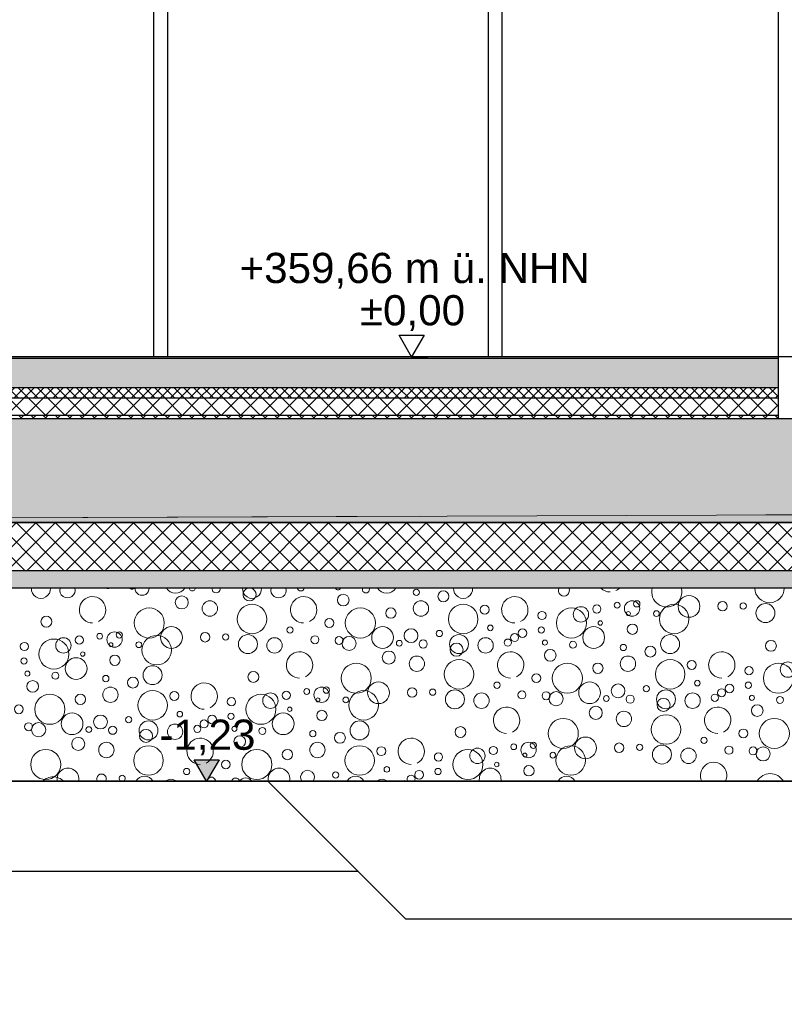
# Model space of a CAD drawing. Header units: metres. Extents: x -12 to 62.3, y -22.2 to 2.8.
# Tile 13 of 214: x 5.1 to 7.3, y -12.1 to -9.2. Entities that reach past the tile are written whole.
import ezdxf

# ---------------------------------------------------------------- set-up
doc = ezdxf.new("R2010")
doc.units = ezdxf.units.M
doc.header["$LTSCALE"] = 20
doc.header["$MEASUREMENT"] = 0
doc.linetypes.add('Strichlinie', pattern=[0.2, 0.15, -0.05])
doc.linetypes.add('Strichlinie_ lang', pattern=[0.529167, 0.3175, -0.211667])
doc.layers.get('0').update_dxf_attribs({"color": 8, "lineweight": 9})
doc.layers.get('Defpoints').update_dxf_attribs({"color": 8, "lineweight": 9})
for name, color, linetype in [('EG__..___A_____ZEICHNEN', 8, 'Continuous'), ('Neubau__ GHIW - druckfeste Dämmung u BP', 8, 'Continuous'), ('Neubau_A - Bodenaustausch', 8, 'Continuous'), ('Neubau_A - Sauberkeitsschicht', 8, 'Continuous'), ('Neubau_A-Bodenplatte', 8, 'Continuous'), ('Neubau_A-TB Wände', 8, 'Continuous'), ('Neubau_B-Bodenaufbau', 8, 'Continuous'), ('Neubau_T-Bemaßung', 8, 'Continuous')]:
    doc.layers.add(name, color=color, linetype=linetype)
doc.layers.add('S-Linien _ Schraffuren.2D', color=8, linetype='Continuous', lineweight=9)
doc.styles.add('ERSTELLTER_STIL_2', font='arial.ttf')
doc.dimstyles.new('ERSTELLTER_STIL__1', dxfattribs={"dimtxt": 0.0875, "dimasz": 0.059375, "dimexe": 0.18, "dimexo": 0.0625, "dimgap": 0, "dimtad": 1, "dimzin": 0, "dimdsep": 46, "dimtxsty": 'ERSTELLTER_STIL_2', "dimblk": 'ARROWHEAD_6', "dimblk1": 'ARROWHEAD_6', "dimblk2": 'ARROWHEAD_6', "dimcen": 0.09, "dimclrd": 7, "dimclre": 7, "dimclrt": 7, "dimazin": 0, "dimtfac": 1, "dimtdec": 4, "dimtmove": 0, "dimatfit": 3, "dimfxl": 1, "dimtolj": 1, "dimtzin": 0, "dimarcsym": 0})
pattern_1 = [(45, (2952.9134, -10.175), (-0.02828427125, 0.02828427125), []), (135, (2952.9134, -10.175), (0.02828427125, 0.02828427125), [])]
pattern_2 = [(45, (2952.9134, -10.175), (-0.0353553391, 0.0353553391), [0.0375, -0.0125]), (45, (2952.9134, -10.139645), (-0.0353553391, 0.0353553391), [0.0375, -0.0125])]

# ---------------------------------------------------------------- blocks, each defined once
blk = doc.blocks.new('*X380', base_point=(-18420.1572, 0))
at = {"layer": 'Neubau_A - Bodenaustausch', "color": 253, "linetype": 'Continuous', "lineweight": 9, "true_color": 0x9f9f9f}
for centre, radius in [((-21366.8693, -0.6823), 0.00908), ((-21366.7908, -0.6941), 0.0158), ((-21367.5491, -0.7116), 0.0189), ((-21367.4677, -0.7293), 0.0223), ((-21367.0812, -0.705), 0.0169), ((-21366.8559, -0.7293), 0.0223), ((-21366.2871, -0.7198), 0.00837), ((-21366.244, -0.7293), 0.0223), ((-21366.2303, -0.7158), 0.00908), ((-21366.079, -0.7234), 0.0315), ((-21365.9816, -0.7227), 0.0137), ((-21365.9219, -0.7218), 0.00908), ((-21367.6434, -0.7713), 0.0436), ((-21367.3455, -0.7599), 0.0427), ((-21367.0316, -0.7713), 0.0436), ((-21366.9431, -0.7425), 0.015), ((-21366.7336, -0.7599), 0.0427), ((-21366.671, -0.7327), 0.013), ((-21366.5052, -0.7495), 0.0119), ((-21366.4198, -0.7713), 0.0436), ((-21366.3922, -0.7463), 0.0223), ((-21366.346, -0.7308), 0.0119), ((-21366.2547, -0.7442), 0.00574), ((-21366.1735, -0.7442), 0.00837), ((-21366.1218, -0.7599), 0.0427), ((-21365.8574, -0.7425), 0.0275), ((-21367.9414, -0.7675), 0.0158), ((-21367.1215, -0.7713), 0.0128), ((-21366.3362, -0.7713), 0.00642), ((-21367.744, -0.8193), 0.0223), ((-21367.7303, -0.8058), 0.00908), ((-21367.579, -0.8134), 0.0315), ((-21367.2352, -0.7916), 0.00908), ((-21366.9671, -0.8134), 0.0315), ((-21366.8846, -0.8081), 0.0201), ((-21366.8029, -0.8017), 0.00908), ((-21366.6548, -0.7855), 0.00812), ((-21366.5614, -0.801), 0.0126), ((-21366.5067, -0.7916), 0.00908), ((-21366.3553, -0.8134), 0.0315), ((-21366.243, -0.7893), 0.015), ((-21367.9198, -0.8613), 0.0436), ((-21367.8922, -0.8363), 0.0223), ((-21367.846, -0.8208), 0.0119), ((-21367.7871, -0.8098), 0.00837), ((-21367.6735, -0.8342), 0.00837), ((-21367.6218, -0.8499), 0.0427), ((-21367.4816, -0.8127), 0.0137), ((-21367.4219, -0.8118), 0.00908), ((-21367.3574, -0.8325), 0.0275), ((-21367.2804, -0.8363), 0.0223), ((-21367.1632, -0.8198), 0.0117), ((-21367.0931, -0.822), 0.0115), ((-21367.0641, -0.8306), 0.0205), ((-21366.9186, -0.8301), 0.00837), ((-21366.8496, -0.8321), 0.0118), ((-21366.7456, -0.8325), 0.0275), ((-21366.6685, -0.8363), 0.0223), ((-21366.6041, -0.8281), 0.0103), ((-21366.5845, -0.8136), 0.0115), ((-21366.4965, -0.8281), 0.00732), ((-21366.4154, -0.8342), 0.0101), ((-21366.1337, -0.8325), 0.0275), ((-21365.8414, -0.8375), 0.0158), ((-21368.0052, -0.8395), 0.0119), ((-21367.8362, -0.8613), 0.00642), ((-21367.7547, -0.8342), 0.00574), ((-21366.9491, -0.8716), 0.0189), ((-21366.7528, -0.8486), 0.0189), ((-21366.4812, -0.865), 0.0169), ((-21366.2693, -0.8423), 0.00908), ((-21366.1908, -0.8541), 0.0158), ((-21368.0067, -0.8816), 0.00908), ((-21367.8553, -0.9034), 0.0315), ((-21367.743, -0.8793), 0.015), ((-21366.8677, -0.8893), 0.0223), ((-21366.7455, -0.9199), 0.0427), ((-21366.2559, -0.8893), 0.0223), ((-21366.1336, -0.9199), 0.0427), ((-21366.071, -0.8927), 0.013), ((-21365.7922, -0.9063), 0.0223), ((-21367.9965, -0.9181), 0.00732), ((-21367.6337, -0.9225), 0.0275), ((-21367.3414, -0.9275), 0.0158), ((-21367.0434, -0.9313), 0.0436), ((-21366.4316, -0.9313), 0.0436), ((-21366.3431, -0.9025), 0.015), ((-21365.9052, -0.9095), 0.0119), ((-21365.8198, -0.9313), 0.0436), ((-21367.9812, -0.955), 0.0169), ((-21367.9154, -0.9242), 0.0101), ((-21367.7693, -0.9323), 0.00908), ((-21367.6908, -0.9441), 0.0158), ((-21366.5215, -0.9313), 0.0128), ((-21366.0548, -0.9455), 0.00812), ((-21367.7559, -0.9793), 0.0223), ((-21367.6336, -1.0099), 0.0427), ((-21367.571, -0.9827), 0.013), ((-21367.246, -0.9808), 0.0119), ((-21367.1871, -0.9698), 0.00837), ((-21367.144, -0.9793), 0.0223), ((-21367.1303, -0.9658), 0.00908), ((-21367.0218, -1.0099), 0.0427), ((-21366.979, -0.9734), 0.0315), ((-21366.8816, -0.9727), 0.0137), ((-21366.8219, -0.9718), 0.00908), ((-21366.7574, -0.9925), 0.0275), ((-21366.6352, -0.9516), 0.00908), ((-21366.5632, -0.9798), 0.0117), ((-21366.4641, -0.9906), 0.0205), ((-21366.3671, -0.9734), 0.0315), ((-21366.2846, -0.9681), 0.0201), ((-21366.2029, -0.9617), 0.00908), ((-21366.1456, -0.9925), 0.0275), ((-21365.9845, -0.9736), 0.0115), ((-21365.9614, -0.961), 0.0126), ((-21365.9067, -0.9516), 0.00908), ((-21367.9316, -1.0213), 0.0436), ((-21367.8431, -0.9925), 0.015), ((-21367.4052, -0.9995), 0.0119), ((-21367.3198, -1.0213), 0.0436), ((-21367.2922, -0.9963), 0.0223), ((-21367.1547, -0.9942), 0.00574), ((-21367.0735, -0.9942), 0.00837), ((-21366.6804, -0.9963), 0.0223), ((-21366.4931, -0.982), 0.0115), ((-21366.3186, -0.9901), 0.00837), ((-21366.2496, -0.9921), 0.0118), ((-21366.1528, -1.0086), 0.0189), ((-21366.0685, -0.9963), 0.0223), ((-21366.0041, -0.9881), 0.0103), ((-21365.8965, -0.9881), 0.00732), ((-21365.8154, -0.9942), 0.0101), ((-21368.0215, -1.0213), 0.0128), ((-21367.2362, -1.0213), 0.00642), ((-21367.143, -1.0393), 0.015), ((-21366.3491, -1.0316), 0.0189), ((-21366.2677, -1.0493), 0.0223), ((-21365.8812, -1.025), 0.0169), ((-21367.8671, -1.0634), 0.0315), ((-21367.7846, -1.0581), 0.0201), ((-21367.7029, -1.0517), 0.00908), ((-21367.6456, -1.0825), 0.0275), ((-21367.5548, -1.0355), 0.00812), ((-21367.4845, -1.0636), 0.0115), ((-21367.4614, -1.051), 0.0126), ((-21367.4067, -1.0416), 0.00908), ((-21367.2553, -1.0634), 0.0315), ((-21367.0337, -1.0825), 0.0275), ((-21366.4434, -1.0913), 0.0436), ((-21366.1455, -1.0799), 0.0427), ((-21365.8316, -1.0913), 0.0436), ((-21367.9931, -1.072), 0.0115), ((-21367.9641, -1.0806), 0.0205), ((-21367.8186, -1.0801), 0.00837), ((-21367.7496, -1.0821), 0.0118), ((-21367.6528, -1.0986), 0.0189), ((-21367.5685, -1.0863), 0.0223), ((-21367.5041, -1.0781), 0.0103), ((-21367.3965, -1.0781), 0.00732), ((-21367.3154, -1.0842), 0.0101), ((-21367.1693, -1.0923), 0.00908), ((-21366.7414, -1.0875), 0.0158), ((-21365.9215, -1.0913), 0.0128), ((-21367.8491, -1.1216), 0.0189), ((-21367.3812, -1.115), 0.0169), ((-21367.0908, -1.1041), 0.0158), ((-21366.379, -1.1334), 0.0315), ((-21366.0352, -1.1116), 0.00908), ((-21367.9434, -1.1813), 0.0436), ((-21367.7677, -1.1393), 0.0223), ((-21367.6455, -1.1699), 0.0427), ((-21367.3316, -1.1813), 0.0436), ((-21367.2431, -1.1525), 0.015), ((-21367.1559, -1.1393), 0.0223), ((-21367.0336, -1.1699), 0.0427), ((-21366.971, -1.1427), 0.013), ((-21366.7198, -1.1813), 0.0436), ((-21366.6922, -1.1563), 0.0223), ((-21366.646, -1.1408), 0.0119), ((-21366.5871, -1.1298), 0.00837), ((-21366.544, -1.1393), 0.0223), ((-21366.5303, -1.1258), 0.00908), ((-21366.4218, -1.1699), 0.0427), ((-21366.2816, -1.1327), 0.0137), ((-21366.2219, -1.1318), 0.00908), ((-21366.1574, -1.1525), 0.0275), ((-21366.0804, -1.1563), 0.0223), ((-21365.9632, -1.1398), 0.0117), ((-21365.8931, -1.142), 0.0115), ((-21365.8641, -1.1506), 0.0205), ((-21367.4215, -1.1813), 0.0128), ((-21366.8052, -1.1595), 0.0119), ((-21366.5547, -1.1542), 0.00574), ((-21366.4735, -1.1542), 0.00837), ((-21367.5352, -1.2016), 0.00908), ((-21366.9548, -1.1955), 0.00812), ((-21366.8067, -1.2016), 0.00908), ((-21366.6362, -1.1813), 0.00642), ((-21366.543, -1.1993), 0.015), ((-21367.1029, -1.2117), 0.00908), ((-21366.8614, -1.211), 0.0126)]:
    blk.add_circle(centre, radius, dxfattribs=at)
for centre, radius, start, end in [((-21367.9574, -0.6725), 0.0275, 174.8913, 5.1087), ((-21367.8804, -0.6763), 0.0223, 163.643, 16.357), ((-21367.7632, -0.6598), 0.0117, 240.9645, 299.0355), ((-21367.6931, -0.662), 0.0115, 224.2457, 315.7543), ((-21367.6641, -0.6706), 0.0205, 178.463, 1.537), ((-21367.5671, -0.6534), 0.0315, 211.9022, 328.0978), ((-21367.5186, -0.6701), 0.00837, 179.2634, 0.7366), ((-21367.4496, -0.6721), 0.0118, 169.596, 10.404), ((-21367.3456, -0.6725), 0.0275, 174.8913, 5.1087), ((-21367.3528, -0.6886), 0.0189, 98.9566, 81.0434), ((-21367.2685, -0.6763), 0.0223, 163.643, 16.357), ((-21367.2041, -0.6681), 0.0103, 190.7032, 349.2968), ((-21367.0965, -0.6681), 0.00732, 195.2273, 344.7727), ((-21367.0154, -0.6742), 0.0101, 155.7574, 24.2426), ((-21366.9553, -0.6534), 0.0315, 211.9022, 328.0978), ((-21366.7337, -0.6725), 0.0275, 174.8913, 5.1087), ((-21366.4414, -0.6775), 0.0158, 151.5178, 28.4822), ((-21366.3077, -0.6431), 0.0382, 224.6984, 270), ((-21366.3077, -0.6431), 0.0382, 296.5651, 315.3016), ((-21366.1434, -0.6813), 0.0436, 164.9206, 15.0794), ((-21365.8455, -0.6699), 0.0427, 180.1729, 359.8271), ((-21367.8077, -0.7331), 0.0382, 296.5651, 270), ((-21367.1959, -0.7331), 0.0382, 296.5651, 270), ((-21366.584, -0.7331), 0.0382, 296.5651, 270), ((-21367.2077, -0.8931), 0.0382, 296.5651, 270), ((-21366.5959, -0.8931), 0.0382, 296.5651, 270), ((-21365.984, -0.8931), 0.0382, 296.5651, 270), ((-21367.484, -0.9831), 0.0382, 296.5651, 270), ((-21366.6077, -1.0531), 0.0382, 296.5651, 270), ((-21365.9959, -1.0531), 0.0382, 296.5651, 270), ((-21367.4959, -1.1431), 0.0382, 296.5651, 270), ((-21366.884, -1.1431), 0.0382, 296.5651, 270), ((-21367.879, -1.2234), 0.0315, 347.8173, 192.1827), ((-21367.2671, -1.2234), 0.0315, 347.8173, 192.1827), ((-21367.1846, -1.2181), 0.0201, 323.6338, 216.3662), ((-21366.6553, -1.2234), 0.0315, 347.8173, 192.1827), ((-21366.0077, -1.2131), 0.0382, 333.7936, 206.2064), ((-21367.9218, -1.2599), 0.0427, 44.378, 135.622), ((-21367.7816, -1.2227), 0.0137, 327.8752, 212.1248), ((-21367.7219, -1.2218), 0.00908, 296.0099, 243.9901), ((-21367.6574, -1.2425), 0.0275, 26.8755, 153.1245), ((-21367.5804, -1.2463), 0.0223, 46.9326, 133.0674), ((-21367.4632, -1.2298), 0.0117, 358.846, 181.154), ((-21367.3931, -1.232), 0.0115, 9.9846, 170.0154), ((-21367.3641, -1.2406), 0.0205, 30.9061, 149.0939), ((-21367.0456, -1.2425), 0.0275, 26.8755, 153.1245), ((-21366.9685, -1.2463), 0.0223, 46.9326, 133.0674), ((-21366.8845, -1.2236), 0.0115, 325.8822, 214.1178), ((-21366.4337, -1.2425), 0.0275, 26.8755, 153.1245), ((-21365.8434, -1.2513), 0.0436, 29.3237, 150.6763), ((-21366.9041, -1.2381), 0.0103, 51.3248, 128.6752)]:
    blk.add_arc(centre, radius, start, end, dxfattribs=at)
blk = doc.blocks.new('ARROWHEAD_6')
at = {"color": 0, "linetype": 'Continuous', "lineweight": 0}
for p, q in [((-0.5, -0.5), (0.5, 0.5)), ((0, 0), (-1, 0))]:
    blk.add_line(p, q, dxfattribs=at)
blk = doc.blocks.new('*D502')
at = {"layer": 'Defpoints', "color": 0, "linetype": 'Continuous', "transparency": 16777216}
for p in [(2.6448, -10.655), (7.125, -10.655), (0.34, -11.405)]:
    blk.add_point(p, dxfattribs=at)
at = {"layer": 'Neubau_T-Bemaßung', "linetype": 'Continuous', "lineweight": -2, "transparency": 16777216}
for p, q in [((7.0625, -10.655), (2.4648, -10.655)), ((2.6448, -10.7144), (2.6448, -10.9162)), ((2.6448, -11.3456), (2.6448, -11.1441)), ((0.4025, -11.405), (2.8248, -11.405))]:
    blk.add_line(p, q, dxfattribs=at)
at = {"layer": 'Neubau_T-Bemaßung', "linetype": 'Continuous', "lineweight": -2, "transparency": 16777216, "xscale": 0.059375, "yscale": 0.059375, "zscale": 0.059375}
for p, rotation in [((2.6448, -10.655), 90), ((2.6448, -11.405), 270)]:
    blk.add_blockref('ARROWHEAD_6', p, dxfattribs=dict(at, rotation=rotation))
at = {"layer": 'Neubau_T-Bemaßung', "linetype": 'Continuous', "transparency": 16777216, "insert": (2.6448, -11.0301), "char_height": 0.0875, "attachment_point": 5, "rotation": 90, "style": 'ERSTELLTER_STIL_2'}
blk.add_mtext('\\A1;0.75', dxfattribs=at)
blk = doc.blocks.new('*D503')
at = {"layer": 'Defpoints', "color": 0, "linetype": 'Continuous', "transparency": 16777216}
for p in [(2.6448, -10.355), (45.53, -10.355), (7.125, -10.655)]:
    blk.add_point(p, dxfattribs=at)
at = {"layer": 'Neubau_T-Bemaßung', "linetype": 'Continuous', "lineweight": -2, "transparency": 16777216}
for p, q in [((2.6448, -10.2956), (2.6448, -10.2363)), ((45.4675, -10.355), (2.4648, -10.355)), ((2.6448, -10.355), (2.6448, -10.3917)), ((2.6448, -10.655), (2.6448, -10.6186)), ((7.0625, -10.655), (2.4648, -10.655)), ((2.6448, -10.7144), (2.6448, -10.7738))]:
    blk.add_line(p, q, dxfattribs=at)
at = {"layer": 'Neubau_T-Bemaßung', "linetype": 'Continuous', "lineweight": -2, "transparency": 16777216, "xscale": 0.059375, "yscale": 0.059375, "zscale": 0.059375}
for p, rotation in [((2.6448, -10.355), 270), ((2.6448, -10.655), 90)]:
    blk.add_blockref('ARROWHEAD_6', p, dxfattribs=dict(at, rotation=rotation))
at = {"layer": 'Neubau_T-Bemaßung', "linetype": 'Continuous', "transparency": 16777216, "insert": (2.6448, -10.5051), "char_height": 0.0875, "attachment_point": 5, "rotation": 90, "style": 'ERSTELLTER_STIL_2'}
blk.add_mtext('\\A1;0.30', dxfattribs=at)
blk = doc.blocks.new('*D504')
at = {"layer": 'Defpoints', "color": 0, "linetype": 'Continuous', "transparency": 16777216}
for p in [(2.5311, -10.175), (55.892, -10.175), (45.53, -10.355)]:
    blk.add_point(p, dxfattribs=at)
at = {"layer": 'Neubau_T-Bemaßung', "linetype": 'Continuous', "lineweight": -2, "transparency": 16777216}
for p, q in [((2.5311, -10.175), (2.5311, -10.0772)), ((55.8295, -10.175), (2.3511, -10.175)), ((2.5311, -10.2956), (2.5311, -10.2344)), ((45.4675, -10.355), (2.3511, -10.355))]:
    blk.add_line(p, q, dxfattribs=at)
at = {"layer": 'Neubau_T-Bemaßung', "linetype": 'Continuous', "lineweight": -2, "transparency": 16777216, "xscale": 0.059375, "yscale": 0.059375, "zscale": 0.059375}
for p, rotation in [((2.5311, -10.175), 90), ((2.5311, -10.355), 270)]:
    blk.add_blockref('ARROWHEAD_6', p, dxfattribs=dict(at, rotation=rotation))
at = {"layer": 'Neubau_T-Bemaßung', "linetype": 'Continuous', "transparency": 16777216, "insert": (2.6448, -10.0772), "char_height": 0.0875, "attachment_point": 5, "rotation": 90, "style": 'ERSTELLTER_STIL_2'}
blk.add_mtext('\\A1;0.18', dxfattribs=at)
blk = doc.blocks.new('*D505')
at = {"layer": 'Defpoints', "color": 0, "linetype": 'Continuous', "transparency": 16777216}
for p in [(2.6448, -7.175), (42.69, -7.175), (55.892, -10.175)]:
    blk.add_point(p, dxfattribs=at)
at = {"layer": 'Neubau_T-Bemaßung', "linetype": 'Continuous', "lineweight": -2, "transparency": 16777216}
for p, q in [((42.6275, -7.175), (2.4648, -7.175)), ((2.6448, -7.2344), (2.6448, -8.565)), ((2.6448, -10.1156), (2.6448, -8.792)), ((55.8295, -10.175), (2.4648, -10.175))]:
    blk.add_line(p, q, dxfattribs=at)
at = {"layer": 'Neubau_T-Bemaßung', "linetype": 'Continuous', "lineweight": -2, "transparency": 16777216, "xscale": 0.059375, "yscale": 0.059375, "zscale": 0.059375}
for p, rotation in [((2.6448, -7.175), 90), ((2.6448, -10.175), 270)]:
    blk.add_blockref('ARROWHEAD_6', p, dxfattribs=dict(at, rotation=rotation))
at = {"layer": 'Neubau_T-Bemaßung', "linetype": 'Continuous', "transparency": 16777216, "insert": (2.6448, -8.6785), "char_height": 0.0875, "attachment_point": 5, "rotation": 90, "style": 'ERSTELLTER_STIL_2'}
blk.add_mtext('\\A1;3.00', dxfattribs=at)
blk = doc.blocks.new('*D444')
at = {"layer": 'Defpoints', "color": 0, "linetype": 'Continuous', "transparency": 16777216}
for p in [(2.9948, -10.355), (45.53, -10.355), (3.1774, -10.655)]:
    blk.add_point(p, dxfattribs=at)
at = {"layer": 'Neubau_T-Bemaßung', "linetype": 'Continuous', "lineweight": -2, "transparency": 16777216}
for p, q in [((2.9948, -10.2956), (2.9948, -10.2363)), ((45.4675, -10.355), (2.8148, -10.355)), ((2.9948, -10.355), (2.9948, -10.3917)), ((2.9948, -10.655), (2.9948, -10.6186)), ((3.1149, -10.655), (2.8148, -10.655)), ((2.9948, -10.7144), (2.9948, -10.7738))]:
    blk.add_line(p, q, dxfattribs=at)
at = {"layer": 'Neubau_T-Bemaßung', "linetype": 'Continuous', "lineweight": -2, "transparency": 16777216, "xscale": 0.059375, "yscale": 0.059375, "zscale": 0.059375}
for p, rotation in [((2.9948, -10.355), 270), ((2.9948, -10.655), 90)]:
    blk.add_blockref('ARROWHEAD_6', p, dxfattribs=dict(at, rotation=rotation))
at = {"layer": 'Neubau_T-Bemaßung', "linetype": 'Continuous', "transparency": 16777216, "insert": (2.9948, -10.5051), "char_height": 0.0875, "attachment_point": 5, "rotation": 90, "style": 'ERSTELLTER_STIL_2'}
blk.add_mtext('\\A1;0.30', dxfattribs=at)
blk = doc.blocks.new('*D445')
at = {"layer": 'Defpoints', "color": 0, "linetype": 'Continuous', "transparency": 16777216}
for p in [(2.9948, -6.495), (22.615, -6.495), (45.53, -10.355)]:
    blk.add_point(p, dxfattribs=at)
at = {"layer": 'Neubau_T-Bemaßung', "linetype": 'Continuous', "lineweight": -2, "transparency": 16777216}
for p, q in [((22.5525, -6.495), (2.8148, -6.495)), ((2.9948, -6.5544), (2.9948, -8.3149)), ((2.9948, -10.2956), (2.9948, -8.5421)), ((45.4675, -10.355), (2.8148, -10.355))]:
    blk.add_line(p, q, dxfattribs=at)
at = {"layer": 'Neubau_T-Bemaßung', "linetype": 'Continuous', "lineweight": -2, "transparency": 16777216, "xscale": 0.059375, "yscale": 0.059375, "zscale": 0.059375}
for p, rotation in [((2.9948, -6.495), 90), ((2.9948, -10.355), 270)]:
    blk.add_blockref('ARROWHEAD_6', p, dxfattribs=dict(at, rotation=rotation))
at = {"layer": 'Neubau_T-Bemaßung', "linetype": 'Continuous', "transparency": 16777216, "insert": (2.9948, -8.4285), "char_height": 0.0875, "attachment_point": 5, "rotation": 90, "style": 'ERSTELLTER_STIL_2'}
blk.add_mtext('\\A1;3.86', dxfattribs=at)
blk = doc.blocks.new('*D415')
at = {"layer": 'Defpoints', "color": 0, "linetype": 'Continuous', "transparency": 16777216}
for p in [(8.8736, -10.355), (45.53, -10.355), (0.2, -10.655)]:
    blk.add_point(p, dxfattribs=at)
at = {"layer": 'Neubau_T-Bemaßung', "linetype": 'Continuous', "lineweight": -2, "transparency": 16777216}
for p, q in [((45.4675, -10.355), (8.6936, -10.355)), ((8.8736, -10.4144), (8.8736, -10.5956)), ((0.2625, -10.655), (9.0536, -10.655)), ((8.8736, -10.655), (8.8736, -10.7531))]:
    blk.add_line(p, q, dxfattribs=at)
at = {"layer": 'Neubau_T-Bemaßung', "linetype": 'Continuous', "lineweight": -2, "transparency": 16777216, "xscale": 0.059375, "yscale": 0.059375, "zscale": 0.059375}
for p, rotation in [((8.8736, -10.355), 90), ((8.8736, -10.655), 270)]:
    blk.add_blockref('ARROWHEAD_6', p, dxfattribs=dict(at, rotation=rotation))
at = {"layer": 'Neubau_T-Bemaßung', "linetype": 'Continuous', "transparency": 16777216, "insert": (8.7601, -10.7531), "char_height": 0.0875, "attachment_point": 5, "rotation": 90, "style": 'ERSTELLTER_STIL_2'}
blk.add_mtext('\\A1;0.30', dxfattribs=at)
blk = doc.blocks.new('*D428')
at = {"layer": 'Defpoints', "color": 0, "linetype": 'Continuous', "transparency": 16777216}
for p in [(9.1101, -10.355), (45.53, -10.355), (3.1774, -10.655)]:
    blk.add_point(p, dxfattribs=at)
at = {"layer": 'Neubau_T-Bemaßung', "linetype": 'Continuous', "lineweight": -2, "transparency": 16777216}
for p, q in [((9.1101, -10.2956), (9.1101, -10.2363)), ((45.4675, -10.355), (8.9301, -10.355)), ((9.1101, -10.355), (9.1101, -10.3917)), ((9.1101, -10.655), (9.1101, -10.6186)), ((3.2399, -10.655), (9.2901, -10.655)), ((9.1101, -10.7144), (9.1101, -10.7738))]:
    blk.add_line(p, q, dxfattribs=at)
at = {"layer": 'Neubau_T-Bemaßung', "linetype": 'Continuous', "lineweight": -2, "transparency": 16777216, "xscale": 0.059375, "yscale": 0.059375, "zscale": 0.059375}
for p, rotation in [((9.1101, -10.355), 270), ((9.1101, -10.655), 90)]:
    blk.add_blockref('ARROWHEAD_6', p, dxfattribs=dict(at, rotation=rotation))
at = {"layer": 'Neubau_T-Bemaßung', "linetype": 'Continuous', "transparency": 16777216, "insert": (9.1101, -10.5051), "char_height": 0.0875, "attachment_point": 5, "rotation": 90, "style": 'ERSTELLTER_STIL_2'}
blk.add_mtext('\\A1;0.30', dxfattribs=at)

msp = doc.modelspace()

# ---------------------------------------------------------------- hatches: boundary and pattern name
at = {"layer": 'Neubau__ GHIW - druckfeste Dämmung u BP', "linetype": 'Continuous'}
h = msp.add_hatch(dxfattribs=at)
h.set_pattern_fill('DÄMMUNG__HART_1_0001', color=256, style=0, pattern_type=2)
h.set_pattern_definition(pattern_1)
h.paths.add_polyline_path([(0.2, -10.655), (0.2, -10.795), (14.55, -10.795), (14.55, -10.655)])
at = {"layer": 'Neubau_A - Sauberkeitsschicht', "linetype": 'Continuous'}
h = msp.add_hatch(dxfattribs=at)
h.set_pattern_fill('BETON__UNBEWEHRT_0001', color=256, style=0, pattern_type=2)
h.set_pattern_definition(pattern_2)
h.paths.add_polyline_path([(0.34, -10.845), (14.39, -10.845), (14.39, -10.795), (0.34, -10.795)])
at = {"layer": 'Neubau_A-Bodenplatte', "linetype": 'Continuous'}
h = msp.add_hatch(dxfattribs=at)
h.set_pattern_fill('BETON__STAHLBETON_0001', color=256, style=0, pattern_type=2)
h.set_pattern_definition([(45, (2952.9134, -10.175), (-0.0848528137, 0.0848528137), []), (45, (2952.87097, -10.13257), (-0.0848528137, 0.0848528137), [0.09, -0.03])])
h.paths.add_polyline_path([(-0.3, -10.355), (-0.3, -10.655), (14.55, -10.655), (14.55, -10.355)])
at = {"layer": 'Neubau_B-Bodenaufbau', "linetype": 'Continuous'}
msp.add_hatch(color=256, dxfattribs=at).paths.add_polyline_path([(-0.16, -10.175), (-0.16, -10.18), (7.25, -10.18), (7.25, -10.175)])
h = msp.add_hatch(dxfattribs=at)
h.set_pattern_fill('BETON__UNBEWEHRT_0001', color=256, style=0, pattern_type=2)
h.set_pattern_definition(pattern_2)
h.paths.add_polyline_path([(-0.16, -10.18), (-0.16, -10.265), (7.25, -10.265), (7.25, -10.18)])
h = msp.add_hatch(dxfattribs=at)
h.set_pattern_fill('DÄMMUNG__HART_2_0001', color=256, style=0, pattern_type=2)
h.set_pattern_definition([(45, (2952.9134, -10.175), (-0.01414213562, 0.01414213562), []), (135, (2952.9134, -10.175), (0.01414213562, 0.01414213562), [])])
h.paths.add_polyline_path([(-0.16, -10.295), (7.25, -10.295), (7.25, -10.265), (-0.16, -10.265)])
h = msp.add_hatch(dxfattribs=at)
h.set_pattern_fill('DÄMMUNG__HART_1_0001', color=256, style=0, pattern_type=2)
h.set_pattern_definition(pattern_1)
h.paths.add_polyline_path([(-0.16, -10.295), (-0.16, -10.345), (7.25, -10.345), (7.25, -10.295)])
h = msp.add_hatch(dxfattribs=at)
h.set_pattern_fill('GUßASPHALT_0001', color=256, style=0, pattern_type=2)
h.set_pattern_definition([(45, (2952.9134, -10.175), (-0.01767766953, 0.01767766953), []), (135, (2952.9134, -10.175), (0.01767766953, 0.01767766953), [])])
h.paths.add_polyline_path([(-0.16, -10.355), (7.25, -10.355), (7.25, -10.345), (-0.16, -10.345)])
at = {"layer": 'Neubau_T-Bemaßung', "linetype": 'Continuous'}
msp.add_hatch(color=256, dxfattribs=at).paths.add_polyline_path([(5.5933, -11.405), (5.6295, -11.3425), (5.557, -11.3425)])

# ---------------------------------------------------------------- linework, layer by layer
at = {"layer": 'EG__..___A_____ZEICHNEN'}
msp.add_lwpolyline([(62.23, -22.195), (-11.9977, -22.195), (-11.9977, -10.83), (-11.9977, -10.83), (-6.4024, -10.6599), (-5.8584, -10.644), (-5.855, -10.644), (-5.5925, -10.64), (-5.4937, -10.6421), (-5.4456, -10.6431), (-4.9737, -10.6529), (-2.2849, -10.6801), (-1.3, -11.665), (-0.44, -11.665), (0.34, -11.665), (0.34, -11.405), (9.3, -11.405), (9.4144, -11.5194), (13.55, -15.655)], dxfattribs=at)
at = {"layer": 'Neubau__ GHIW - druckfeste Dämmung u BP', "linetype": 'Continuous'}
for p, q in [((14.39, -10.795), (0.34, -10.795)), ((0.34, -11.665), (6.0313, -11.665))]:
    msp.add_line(p, q, dxfattribs=at)
at = {"layer": 'Neubau_A - Bodenaustausch', "linetype": 'Continuous'}
for p, q in [((14.39, -11.405), (0.34, -11.405)), ((5.7713, -11.405), (6.1713, -11.805)), ((9.1287, -11.805), (6.1713, -11.805))]:
    msp.add_line(p, q, dxfattribs=at)
at = {"layer": 'Neubau_A - Sauberkeitsschicht', "linetype": 'Continuous'}
msp.add_line((14.39, -10.845), (0.34, -10.845), dxfattribs=at)
at = {"layer": 'Neubau_A-Bodenplatte', "linetype": 'Continuous'}
msp.add_line((14.55, -10.655), (0.2, -10.655), dxfattribs=at)
at = {"layer": 'Neubau_A-Bodenplatte', "linetype": 'Continuous', "flags": 128}
msp.add_lwpolyline([(12.4, -10.355), (7.4, -10.355), (7.3875, -10.355), (7.375, -10.355), (7.275, -10.355), (7.2625, -10.355), (7.25, -10.355), (-0.16, -10.355)], dxfattribs=at)
at = {"layer": 'Neubau_A-TB Wände', "linetype": 'Continuous'}
for p, q in [((7.25, -7.175), (7.25, -10.175)), ((5.44, -7.915), (5.44, -10.175)), ((6.45, -10.175), (6.45, -7.915)), ((5.48, -7.955), (5.48, -10.175)), ((6.41, -10.175), (6.41, -7.955))]:
    msp.add_line(p, q, dxfattribs=at)
at = {"layer": 'Neubau_A-TB Wände', "linetype": 'Continuous', "flags": 128}
msp.add_lwpolyline([(7.25, -10.175), (7.25, -10.18), (7.25, -10.265), (7.25, -10.295), (7.25, -10.345), (7.25, -10.355)], dxfattribs=at)
at = {"layer": 'Neubau_B-Bodenaufbau', "linetype": 'Continuous'}
for p, q in [((7.25, -10.175), (-0.16, -10.175)), ((7.25, -10.18), (-0.16, -10.18)), ((7.25, -10.265), (-0.16, -10.265)), ((7.25, -10.295), (-0.16, -10.295)), ((7.25, -10.345), (-0.16, -10.345))]:
    msp.add_line(p, q, dxfattribs=at)
at = {"layer": 'Neubau_T-Bemaßung', "linetype": 'Continuous'}
for p, q in [((6.1874, -10.175), (6.1511, -10.1125)), ((6.1511, -10.1125), (6.2236, -10.1125)), ((6.2236, -10.1125), (6.1874, -10.175)), ((6.1874, -10.175), (6.1405, -10.175)), ((6.1874, -10.175), (6.2342, -10.175)), ((5.5933, -11.405), (5.557, -11.3425)), ((5.557, -11.3425), (5.6295, -11.3425)), ((5.6295, -11.3425), (5.5933, -11.405)), ((5.5933, -11.405), (5.5464, -11.405)), ((5.5933, -11.405), (5.6401, -11.405))]:
    msp.add_line(p, q, dxfattribs=at)
at = {"layer": 'S-Linien _ Schraffuren.2D', "color": 21, "linetype": 'Strichlinie', "flags": 128}
msp.add_lwpolyline([(54.1607, -11.3054), (52.23, -11.284), (48.5204, -11.243), (46.1146, -11.201), (45.9894, -11.1053), (43.0553, -11.0705), (36.8715, -10.9761), (32.342, -10.9037), (27.1349, -10.8189), (17.8029, -10.6526), (12.8627, -10.5786), (12.7626, -10.6353), (12.3922, -10.6329), (10.3622, -10.6318), (8.3064, -10.614), (8.2075, -10.6292), (1.2151, -10.6559), (-0.1429, -10.7019), (-2.2849, -10.6801), (-1.3, -11.665), (0.34, -11.665), (0.34, -11.405), (9.14, -11.405), (13.39, -15.655), (17.8213, -15.655), (17.9713, -15.805), (20.7287, -15.805), (20.8787, -15.655), (23.975, -15.655), (24.115, -15.515), (49.9511, -15.515)], close=True, dxfattribs=at)
at = {"layer": 'S-Linien _ Schraffuren.2D', "color": 21, "linetype": 'Strichlinie_ lang', "flags": 128}
msp.add_lwpolyline([(8.2075, -10.6292), (1.2151, -10.6559), (-0.1429, -10.7019), (-4.9737, -10.6529), (-5.4456, -10.6431), (-5.4937, -10.6421), (-5.5925, -10.64), (-5.855, -10.644), (-5.8584, -10.644), (-6.4024, -10.6599), (-7, -10.6781)], dxfattribs=at)

# ---------------------------------------------------------------- block references
at = {"layer": 'Neubau_A - Bodenaustausch'}
msp.add_blockref('*X380', (2952.9134, -10.175), dxfattribs=at)

# ---------------------------------------------------------------- texts
at = {"layer": 'Neubau_T-Bemaßung', "char_height": 0.0875, "attachment_point": 7, "style": 'ERSTELLTER_STIL_2'}
for s, insert in [('\\A1;+359,66 m ü. NHN', (5.6888, -9.9775)), ('\\A1;±0,00', (6.0377, -10.1)), ('\\A1;-1,23', (5.4565, -11.33))]:
    msp.add_mtext(s, dxfattribs=dict(at, insert=insert))

# ---------------------------------------------------------------- dimensions: what is measured, and where the dimension line sits
at = {"layer": 'Neubau_T-Bemaßung', "linetype": 'Continuous'}
for base, p1, p2, picture, middle in [((2.9948, -6.495), (45.53, -10.355), (22.615, -6.495), '*D445', (2.9948, -8.4285)), ((2.6448, -7.175), (55.892, -10.175), (42.69, -7.175), '*D505', (2.6448, -8.6785)), ((2.5311, -10.175), (45.53, -10.355), (55.892, -10.175), '*D504', (2.6448, -10.0772)), ((2.6448, -10.355), (7.125, -10.655), (45.53, -10.355), '*D503', (2.6448, -10.5051)), ((2.9948, -10.355), (3.1774, -10.655), (45.53, -10.355), '*D444', (2.9948, -10.5051)), ((9.1101, -10.355), (3.1774, -10.655), (45.53, -10.355), '*D428', (9.1101, -10.5051)), ((8.8736, -10.355), (0.2, -10.655), (45.53, -10.355), '*D415', (8.7601, -10.7531)), ((2.6448, -10.655), (0.34, -11.405), (7.125, -10.655), '*D502', (2.6448, -11.0301))]:
    dim = msp.add_linear_dim(base=base, p1=p1, p2=p2, angle=90, dimstyle='ERSTELLTER_STIL__1', override={"dimclrd": 256, "dimclre": 256, "dimclrt": 256}, dxfattribs=at)
    dim.commit()
    dim.dimension.update_dxf_attribs({"geometry": picture, "text_midpoint": middle, "dimtype": 160, "text_rotation": 90})

doc.saveas('drawing.dxf')
